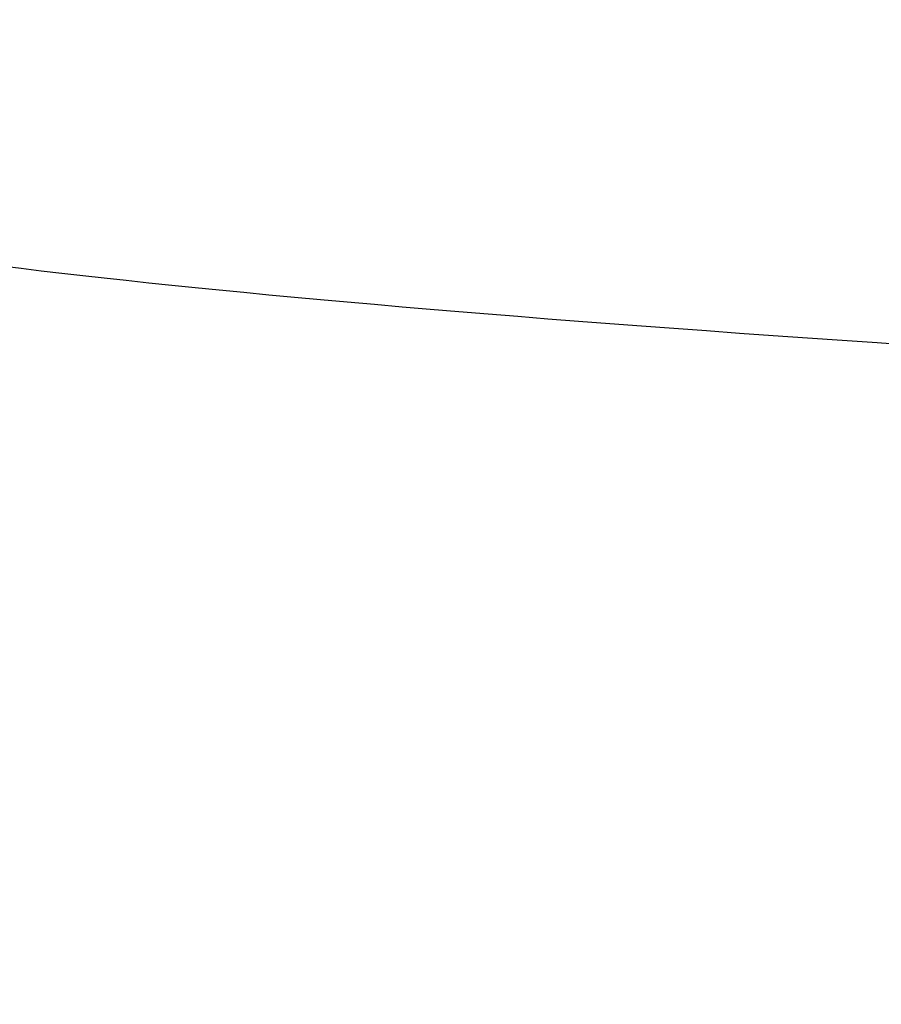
# Model space of a CAD drawing. Header units: millimetres. Extents: x -761 to -147, y -807 to -217.
# Tile 106 of 256: x -687.799 to -687.595, y -673.084 to -672.851. Entities that reach past the tile are written whole.
import ezdxf

# ---------------------------------------------------------------- set-up
doc = ezdxf.new("R2010")
doc.units = ezdxf.units.MM
doc.layers.add('Calque 17', color=7, linetype='Continuous', true_color=0x343231)

msp = doc.modelspace()

# ---------------------------------------------------------------- linework, layer by layer
at = {"layer": 'Calque 17'}
for points, weights in [([(-639.51553, -672.89363, -1.08622), (-687.94913, -672.91199, -2.57176), (-687.94939, -672.49739, -49.99058)], [1, 0.718097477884, 1]), ([(-639.51505, -672.952, -1.0867), (-687.94901, -672.97807, -2.57189), (-687.94935, -672.56331, -49.99107)], [1, 0.718094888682, 1]), ([(-639.51453, -673.01466, -1.08721), (-687.94897, -673.04061, -2.57197), (-687.9493, -672.62541, -49.99159)], [1, 0.718091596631, 1]), ([(-639.514, -673.07724, -1.08772), (-687.94876, -673.11832, -2.57217), (-687.94923, -672.70317, -49.99211)], [1, 0.718089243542, 1]), ([(-639.51347, -673.14096, -1.08824), (-687.94755, -673.29028, -2.57312), (-687.94893, -672.87808, -49.99264)], [1, 0.718092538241, 1])]:
    msp.add_rational_spline(points, weights, degree=2, dxfattribs=at)
msp.add_open_spline([(-687.94893, -672.87808, -49.99264), (-687.94641, -673.62833, -49.99656), (-687.92881, -675.13251, -50.00425), (-687.8683, -677.25214, -50.01466), (-687.77905, -679.25559, -50.02407), (-687.69355, -680.71988, -50.03078), (-687.61966, -681.80429, -50.03563), (-687.55183, -682.72831, -50.03976), (-687.44703, -684.01868, -50.04542), (-687.29255, -685.67586, -50.0525), (-687.03484, -688.08656, -50.06246), (-686.72632, -690.50034, -50.07199), (-686.36694, -692.91325, -50.08112), (-686.07182, -694.72305, -50.08781), (-685.75168, -696.53002, -50.09433), (-685.28734, -698.95529, -50.10282), (-684.77116, -701.37548, -50.11093), (-684.20488, -703.78149, -50.11866), (-683.75545, -705.57844, -50.12428), (-683.28264, -707.3628, -50.12972), (-682.28855, -710.9171, -50.14022), (-681.19716, -714.35225, -50.14955), (-680.03715, -717.61973, -50.15779), (-679.46706, -719.16737, -50.16155), (-678.84263, -720.79982, -50.16541), (-678.15454, -722.52521, -50.16931), (-677.21374, -724.79267, -50.17427), (-675.97692, -727.60714, -50.18001), (-674.40063, -730.93957, -50.18618), (-672.73253, -734.22631, -50.19162), (-671.26722, -736.92586, -50.19556), (-670.0435, -739.07248, -50.19835), (-668.82012, -741.15038, -50.20084), (-667.26274, -743.67769, -50.20345), (-665.2966, -746.68646, -50.20587), (-663.21717, -749.68502, -50.20756), (-661.04106, -752.64505, -50.20846), (-658.77456, -755.55629, -50.20855), (-656.82143, -757.92568, -50.20792), (-655.22066, -759.78723, -50.20699), (-654.00273, -761.16483, -50.20609), (-652.76261, -762.52893, -50.20497), (-650.26389, -765.20282, -50.20234), (-647.67517, -767.78715, -50.19867), (-645.03274, -770.25116, -50.19397), (-643.69328, -771.46735, -50.19142), (-642.32298, -772.6774, -50.18864), (-640.45921, -774.27826, -50.18462), (-638.08111, -776.23523, -50.17905), (-635.18272, -778.48926, -50.1715), (-632.2076, -780.67416, -50.16312), (-629.67336, -782.42842, -50.15541), (-627.61898, -783.78782, -50.14881), (-626.0652, -784.78546, -50.14364), (-624.49222, -785.76472, -50.13825), (-621.31068, -787.685, -50.12706), (-618.2008, -789.4153, -50.11537), (-615.2138, -790.95092, -50.10339), (-613.86137, -791.6293, -50.09789), (-611.78874, -792.63771, -50.08933), (-608.9975, -793.92396, -50.07739), (-606.18805, -795.12551, -50.06484), (-603.76031, -796.10538, -50.05368), (-601.30447, -797.05174, -50.04214), (-594.74845, -799.40749, -50.01035), (-586.42119, -801.75934, -49.96621), (-576.72313, -803.64182, -49.90881), (-567.0746, -804.962, -49.84736), (-559.8144, -805.35449, -49.79529), (-555.02711, -805.35468, -49.75743)], degree=3, knots=[-130.189799, -130.189799, -130.189799, -130.189799, -128.777928, -127.366058, -126.211884, -125.057711, -124.621972, -124.186233, -123.314755, -122.187627, -121.060499, -118.782372, -117.643309, -116.504246, -115.348619, -114.192992, -111.881739, -110.727281, -109.572823, -108.416353, -107.259884, -102.658091, -101.699927, -100.741762, -99.586218, -98.428574, -97.27093, -94.9762, -92.68147, -90.382525, -88.083579, -86.922602, -85.761624, -83.561413, -81.361203, -79.053671, -76.746138, -74.45425, -72.162362, -71.011347, -69.860333, -68.707281, -67.55423, -63.014298, -61.891185, -60.768072, -59.621288, -58.474503, -56.175147, -53.875791, -51.574921, -49.274051, -48.120677, -46.967304, -45.806306, -44.645309, -40.014786, -39.174689, -38.334593, -37.180806, -34.87237, -32.587139, -31.459302, -29.96935, -27.661148, -18.426036, -13.800605, -9.175288, -0.207718, -0.207718, -0.207718, -0.207718], dxfattribs=at)

doc.saveas('drawing.dxf')
